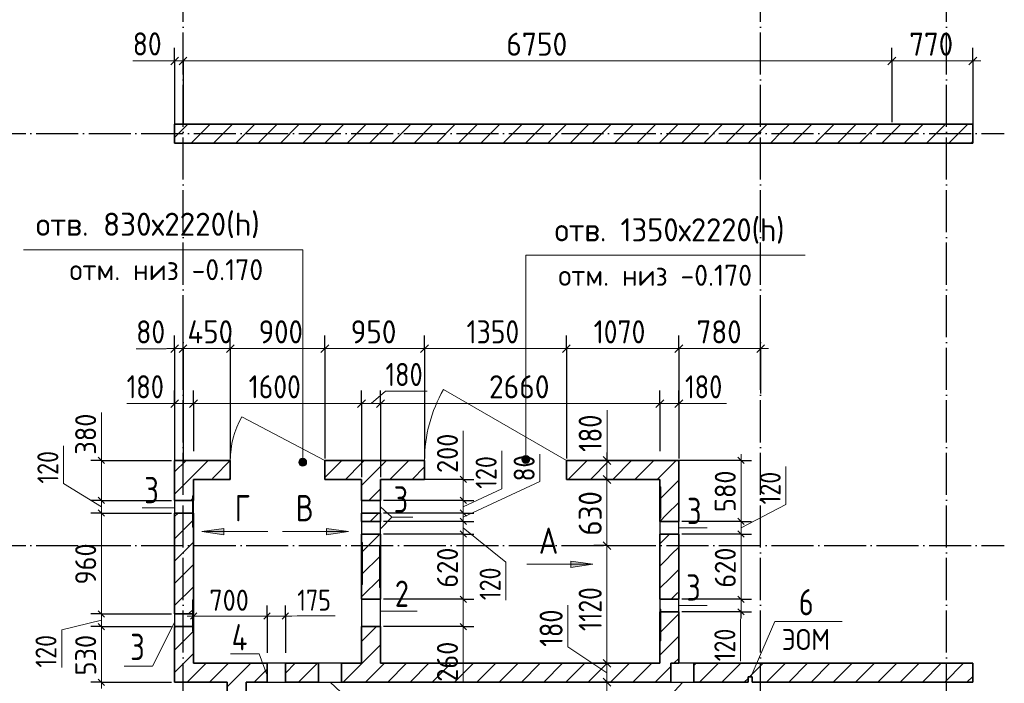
# Model space of a CAD drawing. Header units: millimetres. Extents: x -49773 to 2322955, y -3321 to 58485.
# Tile 110 of 256: x 505616 to 514991, y 42449 to 48763. Entities that reach past the tile are written whole.
import ezdxf

# ---------------------------------------------------------------- set-up
doc = ezdxf.new("R2010")
doc.units = ezdxf.units.MM
doc.linetypes.add('______11', pattern=[500, 400, -50, 0, -50])
doc.linetypes.add('______5', pattern=[1100, 800, -100, 100, -100])
for name, color, linetype, lineweight in [('Standard', 7, 'Continuous', 25), ('Высотная отметка (окна)', 7, 'Continuous', 13), ('Макрос окна_ общее', 7, 'Continuous', 13), ('Ограждение_ 2D надпись', 7, 'Continuous', 13), ('Размерная линия_ общее', 7, 'Continuous', 13), ('Размерная линия_ общее_1', 7, 'Continuous', 13), ('Стена_ общее', 7, 'Continuous', 35), ('Стена_ Сборный элемент', 7, 'Continuous', 35)]:
    doc.layers.add(name, color=color, linetype=linetype, lineweight=lineweight)
doc.layers.add('Осевая линия_ общее', color=7, linetype='______5', lineweight=13, true_color=0xa0a0a0)
doc.styles.add('ISOCPEUR', font='txt')

msp = doc.modelspace()

# ---------------------------------------------------------------- hatches: boundary and pattern name
at = {"layer": 'Высотная отметка (окна)', "linetype": 'Continuous', "lineweight": 13, "transparency": 33554687}
for points in [[(508273.6, 44552.4), (508348.6, 44552.4), (508343.4, 44571.1)], [(508273.6, 44552.4), (508343.4, 44571.1), (508278.9, 44571.1)], [(508278.9, 44533.6), (508348.6, 44552.4), (508273.6, 44552.4)], [(508278.9, 44571.1), (508343.4, 44571.1), (508329.9, 44584.6)], [(508278.9, 44571.1), (508329.9, 44584.6), (508292.4, 44584.6)], [(508278.9, 44533.6), (508343.4, 44533.6), (508348.6, 44552.4)], [(508292.4, 44520.1), (508343.4, 44533.6), (508278.9, 44533.6)], [(508292.4, 44584.6), (508329.9, 44584.6), (508311.1, 44589.9)], [(508292.4, 44520.1), (508329.9, 44520.1), (508343.4, 44533.6)], [(510397.8, 44579.1), (510472.8, 44579.1), (510467.6, 44597.8)], [(510397.8, 44579), (510467.6, 44597.8), (510403.1, 44597.8)], [(510403.1, 44560.3), (510472.8, 44579), (510397.8, 44579)], [(510403.1, 44597.8), (510467.6, 44597.8), (510454.1, 44611.3)], [(510403.1, 44597.8), (510454.1, 44611.3), (510416.6, 44611.3)], [(510403.1, 44560.3), (510467.6, 44560.3), (510472.8, 44579.1)], [(510416.6, 44546.8), (510467.6, 44560.3), (510403.1, 44560.3)], [(510416.6, 44611.3), (510454.1, 44611.3), (510435.3, 44616.6)], [(510416.6, 44546.8), (510454.1, 44546.8), (510467.6, 44560.3)], [(510454.1, 44546.8), (510416.6, 44546.8), (510435.3, 44541.6)], [(508329.9, 44520.1), (508292.4, 44520.1), (508311.1, 44514.9)]]:
    msp.add_hatch(color=7, dxfattribs=at).paths.add_polyline_path(points)
at = {"layer": 'Осевая линия_ общее', "linetype": 'Continuous', "lineweight": 13, "transparency": 33554687}
for points in [[(507559.7, 43861.9), (507349.7, 43891.9), (507559.7, 43921.9)], [(508537.6, 43921.9), (508747.6, 43891.9), (508537.6, 43861.9)], [(510864.8, 43611.7), (511074.8, 43581.7), (510864.8, 43551.7)]]:
    msp.add_hatch(color=7, dxfattribs=at).paths.add_polyline_path(points, flags=16)

# ---------------------------------------------------------------- linework, layer by layer
at = {"layer": 'Высотная отметка (окна)', "color": 7, "linetype": 'Continuous', "lineweight": 13, "transparency": 33554687}
for p, q in [((508273.6, 44552.4), (508273.6, 44552.4)), ((508311.1, 44589.9), (508311.1, 44589.9)), ((508348.6, 44552.4), (508348.6, 44552.4)), ((510397.8, 44579), (510397.8, 44579)), ((510435.3, 44616.5), (510435.3, 44616.5)), ((510435.3, 44541.5), (510435.3, 44541.5)), ((510472.8, 44579), (510472.8, 44579)), ((508311.1, 44514.9), (508311.1, 44514.9))]:
    msp.add_line(p, q, dxfattribs=at)
for points in [[(508311.1, 44552.4), (508311.1, 46574.3), (505651.1, 46574.3)], [(510435.3, 44579), (510435.3, 46521), (513095.3, 46521)]]:
    msp.add_lwpolyline(points, dxfattribs=at)
for centre in [(508311.1, 44552.4), (510435.3, 44579)]:
    msp.add_circle(centre, 37.5, dxfattribs=at)
at = {"layer": 'Макрос окна_ общее', "color": 7, "linetype": 'Continuous', "lineweight": 13, "transparency": 33554687}
for p, q in [((510821.5, 44568.9), (509652.3, 45243.9)), ((508521.5, 44568.9), (507732.7, 44983.9))]:
    msp.add_line(p, q, dxfattribs=at)
at = {"layer": 'Макрос окна_ общее', "color": 7, "linetype": 'Continuous', "lineweight": -3, "transparency": 33554687}
for p, q in [((507091.5, 44188.9), (507091.5, 44068.9)), ((507271.5, 44068.9), (507271.5, 44188.9)), ((508871.5, 44188.9), (508871.5, 44068.9)), ((509051.5, 44068.9), (509051.5, 44188.9)), ((508871.5, 43988.9), (508871.5, 43868.9)), ((509051.5, 43868.9), (509051.5, 43988.9)), ((511711.5, 43988.9), (511711.5, 43868.9)), ((511891.5, 43868.9), (511891.5, 43988.9)), ((508871.5, 43248.9), (508871.5, 42988.9)), ((509051.5, 42988.9), (509051.5, 43248.9)), ((511711.5, 43248.9), (511711.5, 43128.9)), ((511891.5, 43128.9), (511891.5, 43248.9)), ((507091.5, 43108.9), (507091.5, 42988.9)), ((507271.5, 42988.9), (507271.5, 43108.9)), ((508146.5, 42638.9), (507971.5, 42638.9)), ((508681.5, 42638.9), (508461.5, 42638.9)), ((512036.5, 42638.9), (511891.5, 42638.9)), ((507971.5, 42458.9), (508146.5, 42458.9)), ((508461.5, 42458.9), (508681.5, 42458.9)), ((511816.5, 42458.9), (512036.5, 42458.9))]:
    msp.add_line(p, q, dxfattribs=at)
at = {"layer": 'Макрос окна_ общее', "color": 7, "linetype": 'Continuous', "lineweight": 13, "transparency": 33554687}
for centre, radius in [((510821.5, 44568.9), 1350), ((508451.5, 44568.9), 830)]:
    msp.add_arc(centre, radius, 150, 180, dxfattribs=at)
at = {"layer": 'Ограждение_ 2D надпись', "color": 7, "linetype": 'Continuous', "lineweight": 13, "transparency": 33554687}
for p, q in [((507091.5, 44117.5), (506781.5, 44117.5)), ((509051.5, 44128.9), (509159.4, 44030.8)), ((509051.5, 43918), (509159.4, 44030.8)), ((509159.4, 44030.8), (509359.4, 44030.8)), ((511891.5, 43928.9), (512161.5, 43928.9)), ((509051.5, 43134.3), (509401.5, 43134.3)), ((511891.5, 43188.9), (512161.5, 43188.9))]:
    msp.add_line(p, q, dxfattribs=at)
msp.add_lwpolyline([(512576.9, 42508.9), (512807.6, 43035.7), (513447.6, 43035.7)], dxfattribs=at)
at = {"layer": 'Осевая линия_ общее', "color": 253, "linetype": '______11', "lineweight": -3, "true_color": 0xa0a0a0, "transparency": 33554687}
for p, q in [((507171.5, 32238.9), (507171.5, 56278.9)), ((512671.5, 32238.9), (512671.5, 56278.9)), ((514441.5, 32238.9), (514441.5, 56278.9)), ((496771.5, 47678.9), (514991.5, 47678.9)), ((496771.5, 43758.9), (514991.5, 43758.9))]:
    msp.add_line(p, q, dxfattribs=at)
at = {"layer": 'Осевая линия_ общее', "color": 7, "linetype": 'Continuous', "lineweight": 13, "transparency": 33554687}
for p, q in [((507349.7, 43891.9), (507559.7, 43921.9)), ((507349.7, 43891.9), (507979.7, 43891.9)), ((507349.7, 43891.9), (507349.7, 43891.9)), ((507349.7, 43891.9), (507349.7, 43891.9)), ((507349.7, 43891.9), (507349.7, 43891.9)), ((507559.7, 43861.9), (507349.7, 43891.9)), ((507559.7, 43921.9), (507559.7, 43861.9)), ((507559.7, 43891.9), (507574.7, 43891.9)), ((508747.6, 43891.9), (508117.6, 43891.9)), ((508537.6, 43891.9), (508522.6, 43891.9)), ((508537.6, 43861.9), (508537.6, 43921.9)), ((508537.6, 43921.9), (508747.6, 43891.9)), ((508747.6, 43891.9), (508537.6, 43861.9)), ((508747.6, 43891.9), (508747.6, 43891.9)), ((508747.6, 43891.9), (508747.6, 43891.9)), ((508747.6, 43891.9), (508747.6, 43891.9)), ((510864.8, 43551.7), (510864.8, 43611.7)), ((510864.8, 43611.7), (511074.8, 43581.7)), ((511074.8, 43581.7), (510444.8, 43581.7)), ((510864.8, 43581.7), (510849.8, 43581.7)), ((511074.8, 43581.7), (510864.8, 43551.7)), ((511074.8, 43581.7), (511074.8, 43581.7)), ((511074.8, 43581.7), (511074.8, 43581.7)), ((511074.8, 43581.7), (511074.8, 43581.7))]:
    msp.add_line(p, q, dxfattribs=at)
for points in [[(507091.5, 43028.9), (506879.6, 42612.2), (506609.6, 42612.2)], [(507971.5, 42521.6), (507894.9, 42728.3), (507624.9, 42728.3)], [(508571.5, 42458.9), (508922.2, 42131.6), (509192.2, 42131.6)], [(511930.5, 42458.9), (511633.2, 42136.4), (511363.2, 42136.4)]]:
    msp.add_lwpolyline(points, dxfattribs=at)
at = {"layer": 'Размерная линия_ общее', "color": 253, "linetype": 'Continuous', "lineweight": -3, "true_color": 0xa0a0a0, "transparency": 33554687}
for p, q in [((507091.5, 48370.1), (507091.5, 48495.1)), ((507171.5, 48370.1), (507171.5, 48495.1)), ((513921.5, 48370.1), (513921.5, 48495.1)), ((514691.5, 48370.1), (514691.5, 48495.1)), ((507091.5, 48370.1), (507091.5, 48245.1)), ((507091.5, 48370.1), (507091.5, 47768.9)), ((507171.5, 48370.1), (507171.5, 48245.1)), ((507171.5, 48370.1), (507171.5, 47768.9)), ((513921.5, 48370.1), (513921.5, 48245.1)), ((513921.5, 48370.1), (513921.5, 47788.9)), ((514691.5, 48370.1), (514691.5, 48245.1)), ((514691.5, 48370.1), (514691.5, 47768.9)), ((507091.5, 45632.9), (507091.5, 45757.9)), ((507171.5, 45632.9), (507171.5, 45757.9)), ((507621.5, 45632.9), (507621.5, 45757.9)), ((508521.5, 45632.9), (508521.5, 45757.9)), ((509471.5, 45632.9), (509471.5, 45757.9)), ((510821.5, 45632.9), (510821.5, 45757.9)), ((511891.5, 45632.9), (511891.5, 45757.9)), ((512671.5, 45632.9), (512671.5, 45757.9)), ((507091.5, 45632.9), (507091.5, 45507.9)), ((507091.5, 45632.9), (507091.5, 44538.9)), ((507171.5, 45632.9), (507171.5, 45507.9)), ((507171.5, 45632.9), (507171.5, 44538.9)), ((507621.5, 45632.9), (507621.5, 45507.9)), ((507621.5, 45632.9), (507621.5, 44588.9)), ((508521.5, 45632.9), (508521.5, 45507.9)), ((508521.5, 45632.9), (508521.5, 44588.9)), ((509471.5, 45632.9), (509471.5, 45507.9)), ((509471.5, 45632.9), (509471.5, 44588.9)), ((510821.5, 45632.9), (510821.5, 45507.9)), ((510821.5, 45632.9), (510821.5, 44588.9)), ((511891.5, 45632.9), (511891.5, 45507.9)), ((511891.5, 45632.9), (511891.5, 44588.9)), ((512671.5, 45632.9), (512671.5, 45507.9)), ((512671.5, 45632.9), (512671.5, 45206.3)), ((507091.5, 45109.9), (507091.5, 45234.9)), ((507271.5, 45109.9), (507271.5, 45234.9)), ((508871.5, 45109.9), (508871.5, 45234.9)), ((509051.5, 45109.9), (509051.5, 45234.9)), ((511711.5, 45109.9), (511711.5, 45234.9)), ((511891.5, 45109.9), (511891.5, 45234.9)), ((507091.5, 45109.9), (507091.5, 44984.9)), ((507091.5, 45109.9), (507091.5, 44658.9)), ((507271.5, 45109.9), (507271.5, 44984.9)), ((507271.5, 45109.9), (507271.5, 44658.9)), ((508871.5, 45109.9), (508871.5, 44984.9)), ((508871.5, 45109.9), (508871.5, 44408.9)), ((509051.5, 45109.9), (509051.5, 44984.9)), ((509051.5, 45109.9), (509051.5, 44408.9)), ((511711.5, 45109.9), (511711.5, 44984.9)), ((511711.5, 45109.9), (511711.5, 44658.9)), ((511891.5, 45109.9), (511891.5, 44984.9)), ((511891.5, 45109.9), (511891.5, 44658.9)), ((511208.3, 44568.9), (511083.3, 44568.9)), ((511208.3, 44568.9), (511333.3, 44568.9)), ((511208.3, 44568.9), (511208.3, 44568.9)), ((511208.3, 44388.9), (511083.3, 44388.9)), ((511208.3, 44388.9), (511333.3, 44388.9)), ((511208.3, 43758.9), (511083.3, 43758.9)), ((511208.3, 43758.9), (511333.3, 43758.9)), ((511208.3, 43758.9), (511208.3, 43758.9)), ((511208.3, 42638.9), (511083.3, 42638.9)), ((511208.3, 42638.9), (511333.3, 42638.9)), ((511208.3, 42458.9), (511083.3, 42458.9)), ((511208.3, 42458.9), (511333.3, 42458.9))]:
    msp.add_line(p, q, dxfattribs=at)
at = {"layer": 'Размерная линия_ общее', "color": 7, "linetype": 'Continuous', "lineweight": 25, "transparency": 33554687}
for p, q in [((507054, 48332.6), (507129, 48407.6)), ((507134, 48332.6), (507209, 48407.6)), ((513884, 48332.6), (513959, 48407.6)), ((514654, 48332.6), (514729, 48407.6)), ((507054, 45595.4), (507129, 45670.4)), ((507134, 45595.4), (507209, 45670.4)), ((507584, 45595.4), (507659, 45670.4)), ((508484, 45595.4), (508559, 45670.4)), ((509434, 45595.4), (509509, 45670.4)), ((510784, 45595.4), (510859, 45670.4)), ((511854, 45595.4), (511929, 45670.4)), ((512634, 45595.4), (512709, 45670.4)), ((507054, 45072.4), (507129, 45147.4)), ((507234, 45072.4), (507309, 45147.4)), ((508834, 45072.4), (508909, 45147.4)), ((509014, 45072.4), (509089, 45147.4)), ((511674, 45072.4), (511749, 45147.4)), ((511854, 45072.4), (511929, 45147.4)), ((511170.8, 44606.4), (511245.8, 44531.4)), ((511170.8, 44426.4), (511245.8, 44351.4)), ((511170.8, 43796.4), (511245.8, 43721.4)), ((511170.8, 42676.4), (511245.8, 42601.4)), ((511170.8, 42496.4), (511245.8, 42421.4))]:
    msp.add_line(p, q, dxfattribs=at)
at = {"layer": 'Размерная линия_ общее', "color": 7, "linetype": 'Continuous', "lineweight": 13, "transparency": 33554687}
for p, q in [((506978.3, 48372.2), (506692.3, 48372.2)), ((507131.5, 48370.1), (506978.3, 48372.2)), ((507091.5, 48370.1), (507016.5, 48370.1)), ((507091.5, 48370.1), (507171.5, 48370.1)), ((507171.5, 48370.1), (513921.5, 48370.1)), ((513921.5, 48370.1), (514691.5, 48370.1)), ((514691.5, 48370.1), (514766.5, 48370.1)), ((507011.6, 45632.3), (506725.6, 45632.3)), ((507131.5, 45632.9), (507011.6, 45632.3)), ((507091.5, 45632.9), (507016.5, 45632.9)), ((507091.5, 45632.9), (507171.5, 45632.9)), ((507171.5, 45632.9), (507696.5, 45632.9)), ((507621.5, 45632.9), (508526.5, 45632.9)), ((508526.5, 45632.9), (509471.5, 45632.9)), ((509471.5, 45632.9), (510821.5, 45632.9)), ((510821.5, 45632.9), (511891.5, 45632.9)), ((511891.5, 45632.9), (512671.5, 45632.9)), ((512671.5, 45632.9), (512746.5, 45632.9)), ((508961.5, 45109.9), (509099, 45227.1)), ((509099, 45227.1), (509495, 45227.1)), ((507031.1, 45110.1), (506635.1, 45110.1)), ((507091.5, 45109.9), (507016.5, 45109.9)), ((507181.5, 45109.9), (507031.1, 45110.1)), ((507091.5, 45109.9), (507271.5, 45109.9)), ((507271.5, 45109.9), (508871.5, 45109.9)), ((508871.5, 45109.9), (509051.5, 45109.9)), ((509051.5, 45109.9), (511711.5, 45109.9)), ((511711.5, 45109.9), (511891.5, 45109.9)), ((511801.5, 45109.9), (511951.5, 45109.7)), ((511891.5, 45109.9), (511966.5, 45109.9)), ((511951.5, 45109.7), (512347.5, 45109.7)), ((511208.6, 44650.8), (511208.6, 45046.8)), ((511208.3, 44478.9), (511208.6, 44650.8)), ((511208.3, 44568.9), (511208.3, 44643.9)), ((511208.3, 44568.9), (511208.3, 44388.9)), ((511208.3, 43758.9), (511208.3, 42638.9)), ((510836.3, 42796.3), (510836.3, 43192.3)), ((511208.3, 42548.9), (510836.3, 42796.3)), ((511208.3, 42638.9), (511208.3, 42458.9)), ((511208.3, 42458.9), (511208.3, 39928.9))]:
    msp.add_line(p, q, dxfattribs=at)
at = {"layer": 'Размерная линия_ общее', "color": 253, "linetype": 'Continuous', "lineweight": -3, "true_color": 0xa0a0a0, "transparency": 33554687}
for points in [[(511208.3, 44388.9), (511207.5, 44388.9), (511207.5, 44388.9), (511191.6, 44388.9), (511191.6, 44388.9), (511191.6, 44388.9), (511191.6, 44388.9), (511191.6, 44388.9), (511191.6, 44388.9), (511191.5, 44388.9), (511191.5, 44388.9), (511183.2, 44388.9)], [(511208.3, 42638.9), (511328.3, 42638.9), (511328.3, 42638.9), (511651.5, 42638.9)], [(511208.3, 42458.9), (511340.8, 42458.9), (511340.8, 42458.9), (511651.5, 42458.9)]]:
    msp.add_lwpolyline(points, dxfattribs=at)
at = {"layer": 'Размерная линия_ общее', "color": 7, "linetype": 'Continuous', "lineweight": 13, "transparency": 33554687}
msp.add_lwpolyline([(511208.3, 44388.9), (511208.3, 43980.7), (511208.3, 43980.7), (511208.3, 43758.9)], dxfattribs=at)
at = {"layer": 'Размерная линия_ общее_1', "color": 7, "linetype": 'Continuous', "lineweight": 13, "transparency": 33554687}
for p, q in [((506394.4, 44624.5), (506394.4, 45024.5)), ((509839.2, 44450.3), (509839.2, 44850.3)), ((506034.6, 44349.2), (506034.6, 44709.2)), ((506394.7, 44568.9), (506394.7, 44628.9)), ((510207.5, 44299.8), (510207.5, 44659.9)), ((510569.6, 44370.4), (510569.6, 44630.4)), ((512484.7, 44568.9), (512484.7, 44628.9)), ((506394.7, 44378.9), (506394.4, 44624.5)), ((506394.7, 44568.9), (506394.7, 44188.9)), ((512484.7, 44568.9), (512484.7, 43988.9)), ((509839.6, 44288.9), (509839.2, 44450.3)), ((509839.6, 44388.9), (509839.6, 44448.9)), ((512911.8, 44151.1), (512911.8, 44511.1)), ((506394.7, 44128.9), (506034.6, 44349.2)), ((509839.6, 44028.9), (510569.6, 44370.4)), ((509839.6, 44128.9), (510207.5, 44299.8)), ((506394.7, 44188.9), (506394.7, 44068.9)), ((509839.6, 44188.9), (509839.6, 44068.9)), ((506394.7, 44068.9), (506394.7, 43108.9)), ((509839.6, 44068.9), (509839.6, 43988.9)), ((512484.7, 43928.9), (512911.8, 44151.1)), ((509839.6, 43988.9), (509839.6, 43868.9)), ((509839.6, 43928.9), (510245.5, 43600.1)), ((509839.6, 43868.9), (509839.6, 43248.9)), ((512484.7, 43868.9), (512484.7, 43248.9)), ((510245.5, 43600.1), (510245.5, 43240.1)), ((509839.6, 43248.9), (509839.6, 42988.9)), ((512484.7, 43248.9), (512484.7, 43128.9)), ((512484.7, 43188.9), (512480.4, 43018.6)), ((512484.7, 43128.9), (512484.7, 43068.9)), ((506394.7, 43048.9), (506016.7, 42958.8)), ((506394.7, 43108.9), (506394.7, 42988.9)), ((507271.5, 43089.1), (507211.5, 43089.1)), ((507271.5, 43089.1), (507971.5, 43089.1)), ((507971.5, 43089.1), (508146.5, 43089.1)), ((508059, 43089.1), (508259.2, 43089.8)), ((508146.5, 43089.1), (508206.5, 43089.1)), ((508259.2, 43089.8), (508619.2, 43089.8)), ((509839.6, 43118.9), (509839.1, 42863.7)), ((506016.7, 42958.8), (506016.7, 42598.8)), ((506394.7, 42988.9), (506394.7, 42458.9)), ((509839.6, 42988.9), (509839.6, 42928.9)), ((512480.4, 43018.6), (512480.4, 42658.6)), ((509839.1, 42863.7), (509839.1, 42463.7)), ((506394.7, 42458.9), (506394.7, 42398.9))]:
    msp.add_line(p, q, dxfattribs=at)
at = {"layer": 'Размерная линия_ общее_1', "color": 253, "linetype": 'Continuous', "lineweight": -3, "true_color": 0xa0a0a0, "transparency": 33554687}
for p, q in [((506394.7, 44568.9), (506294.7, 44568.9)), ((506394.7, 44568.9), (506494.7, 44568.9)), ((506394.7, 44568.9), (507061.5, 44568.9)), ((512484.7, 44568.9), (511707.2, 44568.9)), ((512484.7, 44568.9), (512384.7, 44568.9)), ((512484.7, 44568.9), (512584.7, 44568.9)), ((509839.6, 44388.9), (509739.6, 44388.9)), ((509839.6, 44388.9), (509939.6, 44388.9)), ((506394.7, 44188.9), (506294.7, 44188.9)), ((506394.7, 44188.9), (506494.7, 44188.9)), ((506394.7, 44188.9), (507061.5, 44188.9)), ((509839.6, 44188.9), (509739.6, 44188.9)), ((509839.6, 44188.9), (509939.6, 44188.9)), ((506394.7, 44068.9), (506294.7, 44068.9)), ((506394.7, 44068.9), (506494.7, 44068.9)), ((506394.7, 44068.9), (507061.5, 44068.9)), ((509839.6, 44068.9), (509739.6, 44068.9)), ((509839.6, 44068.9), (509939.6, 44068.9)), ((509839.6, 43988.9), (509739.6, 43988.9)), ((509839.6, 43988.9), (509939.6, 43988.9)), ((512484.7, 43988.9), (512384.7, 43988.9)), ((512484.7, 43988.9), (512584.7, 43988.9)), ((509839.6, 43868.9), (509739.6, 43868.9)), ((509839.6, 43868.9), (509939.6, 43868.9)), ((512484.7, 43868.9), (512384.7, 43868.9)), ((512484.7, 43868.9), (512584.7, 43868.9)), ((509839.6, 43248.9), (509739.6, 43248.9)), ((509839.6, 43248.9), (509939.6, 43248.9)), ((512484.7, 43248.9), (512384.7, 43248.9)), ((512484.7, 43248.9), (512584.7, 43248.9)), ((507271.5, 43089.1), (507271.5, 43189.1)), ((507971.5, 43089.1), (507971.5, 43189.1)), ((508146.5, 43089.1), (508146.5, 43189.1)), ((512484.7, 43128.9), (512384.7, 43128.9)), ((512484.7, 43128.9), (512584.7, 43128.9)), ((506394.7, 43108.9), (506294.7, 43108.9)), ((506394.7, 43108.9), (506494.7, 43108.9)), ((506394.7, 43108.9), (507061.5, 43108.9)), ((507271.5, 43089.1), (507271.5, 42989.1)), ((507271.5, 43089.1), (507271.5, 42738.9)), ((507971.5, 43089.1), (507971.5, 42989.1)), ((507971.5, 43089.1), (507971.5, 42738.9)), ((508146.5, 43089.1), (508146.5, 42989.1)), ((508146.5, 43089.1), (508146.5, 42738.9)), ((506394.7, 42988.9), (506294.7, 42988.9)), ((506394.7, 42988.9), (506494.7, 42988.9)), ((506394.7, 42988.9), (507061.5, 42988.9)), ((509839.6, 42988.9), (509739.6, 42988.9)), ((509839.6, 42988.9), (509939.6, 42988.9)), ((506394.7, 42458.9), (506294.7, 42458.9)), ((506394.7, 42458.9), (506494.7, 42458.9)), ((506394.7, 42458.9), (507061.5, 42458.9))]:
    msp.add_line(p, q, dxfattribs=at)
at = {"layer": 'Размерная линия_ общее_1', "color": 7, "linetype": 'Continuous', "lineweight": 25, "transparency": 33554687}
for p, q in [((506364.7, 44598.9), (506424.7, 44538.9)), ((512454.7, 44598.9), (512514.7, 44538.9)), ((509809.6, 44418.9), (509869.6, 44358.9)), ((506364.7, 44218.9), (506424.7, 44158.9)), ((509809.6, 44218.9), (509869.6, 44158.9)), ((506364.7, 44098.9), (506424.7, 44038.9)), ((509809.6, 44098.9), (509869.6, 44038.9)), ((509809.6, 44018.9), (509869.6, 43958.9)), ((512454.7, 44018.9), (512514.7, 43958.9)), ((509809.6, 43898.9), (509869.6, 43838.9)), ((512454.7, 43898.9), (512514.7, 43838.9)), ((509809.6, 43278.9), (509869.6, 43218.9)), ((512454.7, 43278.9), (512514.7, 43218.9)), ((506364.7, 43138.9), (506424.7, 43078.9)), ((512454.7, 43158.9), (512514.7, 43098.9)), ((507241.5, 43059.1), (507301.5, 43119.1)), ((507941.5, 43059.1), (508001.5, 43119.1)), ((508116.5, 43059.1), (508176.5, 43119.1)), ((506364.7, 43018.9), (506424.7, 42958.9)), ((509809.6, 43018.9), (509869.6, 42958.9)), ((506364.7, 42488.9), (506424.7, 42428.9))]:
    msp.add_line(p, q, dxfattribs=at)
at = {"layer": 'Размерная линия_ общее_1', "color": 253, "linetype": 'Continuous', "lineweight": -3, "true_color": 0xa0a0a0, "transparency": 33554687}
for points in [[(509839.6, 44388.9), (509829.7, 44388.9), (509829.7, 44388.9), (509819.2, 44388.9), (509819.2, 44388.9), (509819.2, 44388.9), (509819.2, 44388.9), (509432.8, 44388.9)], [(509839.6, 44188.9), (509819.3, 44188.9), (509819.3, 44188.9), (509819.2, 44188.9), (509819.2, 44188.9), (509081.5, 44188.9)], [(509839.6, 44068.9), (509819.3, 44068.9), (509819.3, 44068.9), (509819.2, 44068.9), (509819.2, 44068.9), (509081.5, 44068.9)], [(509839.6, 43988.9), (509819.3, 43988.9), (509819.3, 43988.9), (509819.2, 43988.9), (509819.2, 43988.9), (509081.5, 43988.9)], [(512484.7, 43988.9), (512464.7, 43988.9), (512464.7, 43988.9), (512464.5, 43988.9), (512464.5, 43988.9), (511921.5, 43988.9)], [(509839.6, 43868.9), (509819.4, 43868.9), (509819.4, 43868.9), (509819.2, 43868.9), (509819.2, 43868.9), (509081.5, 43868.9)], [(512484.7, 43868.9), (512464.7, 43868.9), (512464.7, 43868.9), (512464.2, 43868.9), (512464.2, 43868.9), (511921.5, 43868.9)], [(509839.6, 43248.9), (509819.1, 43248.9), (509819.1, 43248.9), (509081.5, 43248.9)], [(512484.7, 43248.9), (512462.3, 43248.9), (512462.3, 43248.9), (511921.5, 43248.9)], [(512484.7, 43128.9), (512461.9, 43128.9), (512461.9, 43128.9), (511921.5, 43128.9)], [(509839.6, 42988.9), (509819.1, 42988.9), (509819.1, 42988.9), (509081.5, 42988.9)], [(512671.5, 42059.6), (512671.5, 42126.9), (512671.5, 42126.9), (512671.5, 42478.9)]]:
    msp.add_lwpolyline(points, dxfattribs=at)
at = {"layer": 'Размерная линия_ общее_1', "color": 7, "linetype": 'Continuous', "lineweight": 13, "transparency": 33554687}
for points in [[(509839.6, 44388.9), (509839.6, 44345.9), (509839.6, 44345.9), (509839.6, 44333.8), (509839.6, 44333.8), (509839.6, 44230), (509839.6, 44230), (509839.6, 44188.9)], [(512484.7, 43988.9), (512484.7, 43985.7), (512484.7, 43985.7), (512484.7, 43868.9)]]:
    msp.add_lwpolyline(points, dxfattribs=at)
at = {"layer": 'Стена_ общее', "color": 7, "linetype": 'Continuous', "lineweight": 35, "transparency": 33554687}
for p, q in [((512871.5, 47768.9), (507091.5, 47768.9)), ((507091.5, 47768.9), (507091.5, 47588.9)), ((514691.5, 47768.9), (512871.5, 47768.9)), ((514691.5, 47588.9), (514691.5, 47768.9)), ((507091.5, 47588.9), (512871.5, 47588.9)), ((512871.5, 47588.9), (514691.5, 47588.9)), ((507271.5, 44568.9), (507091.5, 44568.9)), ((507091.5, 44568.9), (507091.5, 44188.9)), ((507621.5, 44568.9), (507271.5, 44568.9)), ((507621.5, 44568.9), (507621.5, 44388.9)), ((508871.5, 44568.9), (508521.5, 44568.9)), ((508521.5, 44388.9), (508521.5, 44568.9)), ((509051.5, 44568.9), (508871.5, 44568.9)), ((509471.5, 44568.9), (509051.5, 44568.9)), ((509471.5, 44568.9), (509471.5, 44388.9)), ((511711.5, 44568.9), (510821.5, 44568.9)), ((510821.5, 44388.9), (510821.5, 44568.9)), ((511891.5, 44568.9), (511711.5, 44568.9)), ((511891.5, 43988.9), (511891.5, 44568.9)), ((507271.5, 44388.9), (507621.5, 44388.9)), ((507271.5, 44188.9), (507271.5, 44388.9)), ((508521.5, 44388.9), (508871.5, 44388.9)), ((508871.5, 44388.9), (508871.5, 44188.9)), ((509051.5, 44388.9), (509471.5, 44388.9)), ((509051.5, 44188.9), (509051.5, 44388.9)), ((510821.5, 44388.9), (511711.5, 44388.9)), ((511711.5, 44388.9), (511711.5, 43988.9)), ((507271.5, 44188.9), (507091.5, 44188.9)), ((509051.5, 44188.9), (508871.5, 44188.9)), ((507091.5, 44068.9), (507271.5, 44068.9)), ((507091.5, 44068.9), (507091.5, 43108.9)), ((507271.5, 43108.9), (507271.5, 44068.9)), ((508871.5, 44068.9), (509051.5, 44068.9)), ((508871.5, 44068.9), (508871.5, 43988.9)), ((509051.5, 43988.9), (509051.5, 44068.9)), ((509051.5, 43988.9), (508871.5, 43988.9)), ((511891.5, 43988.9), (511711.5, 43988.9)), ((508871.5, 43868.9), (509051.5, 43868.9)), ((508871.5, 43868.9), (508871.5, 43248.9)), ((509051.5, 43248.9), (509051.5, 43868.9)), ((511711.5, 43868.9), (511891.5, 43868.9)), ((511711.5, 43868.9), (511711.5, 43248.9)), ((511891.5, 43248.9), (511891.5, 43868.9)), ((509051.5, 43248.9), (508871.5, 43248.9)), ((511891.5, 43248.9), (511711.5, 43248.9)), ((511711.5, 43128.9), (511891.5, 43128.9)), ((511711.5, 43128.9), (511711.5, 42638.9)), ((511891.5, 42638.9), (511891.5, 43128.9)), ((507271.5, 43108.9), (507091.5, 43108.9)), ((507091.5, 42988.9), (507271.5, 42988.9)), ((507091.5, 42988.9), (507091.5, 42638.9)), ((507271.5, 42638.9), (507271.5, 42988.9)), ((508871.5, 42988.9), (509051.5, 42988.9)), ((508871.5, 42988.9), (508871.5, 42638.9)), ((509051.5, 42638.9), (509051.5, 42988.9)), ((507091.5, 42638.9), (507091.5, 42458.9)), ((507971.5, 42638.9), (507271.5, 42638.9)), ((507971.5, 42638.9), (507971.5, 42458.9)), ((508461.5, 42638.9), (508146.5, 42638.9)), ((508146.5, 42458.9), (508146.5, 42638.9)), ((508461.5, 42638.9), (508461.5, 42458.9)), ((508681.5, 42458.9), (508681.5, 42638.9)), ((508871.5, 42638.9), (508681.5, 42638.9)), ((511711.5, 42638.9), (509051.5, 42638.9)), ((511891.5, 42638.9), (511816.5, 42638.9)), ((511816.5, 42638.9), (511816.5, 42458.9)), ((512036.5, 42458.9), (512036.5, 42638.9)), ((512871.5, 42638.9), (512036.5, 42638.9)), ((514691.5, 42638.9), (512871.5, 42638.9)), ((514691.5, 42458.9), (514691.5, 42638.9)), ((512591.5, 42508.9), (512551.5, 42508.9)), ((512551.5, 42508.9), (512551.5, 42458.9)), ((512591.5, 42458.9), (512591.5, 42508.9)), ((507091.5, 42458.9), (507591.5, 42458.9)), ((507591.5, 42458.9), (507591.5, 39928.9)), ((507771.5, 41363.9), (507771.5, 42458.9)), ((507771.5, 42458.9), (507971.5, 42458.9)), ((508146.5, 42458.9), (508461.5, 42458.9)), ((508681.5, 42458.9), (508871.5, 42458.9)), ((508871.5, 42458.9), (511711.5, 42458.9)), ((511711.5, 42458.9), (511816.5, 42458.9)), ((512036.5, 42458.9), (512551.5, 42458.9)), ((512591.5, 42458.9), (512871.5, 42458.9)), ((512871.5, 42458.9), (514691.5, 42458.9))]:
    msp.add_line(p, q, dxfattribs=at)
at = {"layer": 'Стена_ общее', "color": 253, "linetype": '______5', "lineweight": 18, "true_color": 0xababab, "transparency": 33554687}
for p, q in [((507091.5, 47642.3), (507218.1, 47768.9)), ((507462.3, 47588.9), (507642.3, 47768.9)), ((507886.6, 47588.9), (508066.6, 47768.9)), ((508310.8, 47588.9), (508490.9, 47768.9)), ((508735.1, 47588.9), (508915.1, 47768.9)), ((509159.4, 47588.9), (509339.4, 47768.9)), ((509583.6, 47588.9), (509763.6, 47768.9)), ((510007.9, 47588.9), (510187.9, 47768.9)), ((510432.2, 47588.9), (510612.2, 47768.9)), ((510856.4, 47588.9), (511036.4, 47768.9)), ((511280.7, 47588.9), (511460.7, 47768.9)), ((511705, 47588.9), (511885, 47768.9)), ((512129.2, 47588.9), (512309.2, 47768.9)), ((512553.5, 47588.9), (512733.5, 47768.9)), ((512977.8, 47588.9), (513157.8, 47768.9)), ((513402, 47588.9), (513582, 47768.9)), ((513826.3, 47588.9), (514006.3, 47768.9)), ((514250.5, 47588.9), (514430.5, 47768.9)), ((514674.8, 47588.9), (514691.5, 47605.6)), ((507271.5, 44428.2), (507412.2, 44568.9)), ((509051.5, 44511.1), (509109.2, 44568.9)), ((511050.5, 44388.9), (511230.5, 44568.9)), ((511474.8, 44388.9), (511654.8, 44568.9)), ((507091.5, 44248.2), (507271.5, 44428.2)), ((507610.8, 44388.9), (507621.5, 44403.9)), ((508953.5, 43988.9), (509033.5, 44068.9)), ((511711.5, 42928.5), (511891.5, 43108.5)), ((507091.5, 42975.4), (507105, 42988.9)), ((511846.1, 42638.9), (511891.5, 42684.2)), ((507091.5, 42551.1), (507179.2, 42638.9)), ((507423.5, 42458.9), (507603.5, 42638.9)), ((507847.8, 42458.9), (507971.5, 42582.6)), ((508696.3, 42458.9), (508871.5, 42634.1)), ((508871.5, 42634.1), (508876.3, 42638.9)), ((509120.6, 42458.9), (509300.6, 42638.9)), ((509544.8, 42458.9), (509724.8, 42638.9)), ((509969.1, 42458.9), (510149.1, 42638.9)), ((510393.3, 42458.9), (510573.3, 42638.9)), ((510817.6, 42458.9), (510997.6, 42638.9)), ((511241.9, 42458.9), (511421.9, 42638.9)), ((511711.5, 42504.2), (511816.5, 42609.2)), ((512090.4, 42458.9), (512270.4, 42638.9)), ((512564.7, 42508.9), (512694.7, 42638.9)), ((512938.9, 42458.9), (513118.9, 42638.9)), ((513363.2, 42458.9), (513543.2, 42638.9)), ((513787.5, 42458.9), (513967.5, 42638.9)), ((514211.7, 42458.9), (514391.7, 42638.9)), ((511666.1, 42458.9), (511711.5, 42504.2)), ((512514.7, 42458.9), (512551.5, 42495.7)), ((514636, 42458.9), (514691.5, 42514.4))]:
    msp.add_line(p, q, dxfattribs=at)
at = {"layer": 'Стена_ общее', "color": 253, "linetype": '______11', "lineweight": 18, "true_color": 0xababab, "transparency": 33554687}
for p, q in [((507250.2, 47588.9), (507430.2, 47768.9)), ((507674.5, 47588.9), (507854.5, 47768.9)), ((508098.7, 47588.9), (508278.7, 47768.9)), ((508523, 47588.9), (508703, 47768.9)), ((508947.2, 47588.9), (509127.2, 47768.9)), ((509371.5, 47588.9), (509551.5, 47768.9)), ((509795.8, 47588.9), (509975.8, 47768.9)), ((510220, 47588.9), (510400, 47768.9)), ((510644.3, 47588.9), (510824.3, 47768.9)), ((511068.6, 47588.9), (511248.6, 47768.9)), ((511492.8, 47588.9), (511672.8, 47768.9)), ((511917.1, 47588.9), (512097.1, 47768.9)), ((512341.4, 47588.9), (512521.4, 47768.9)), ((512871.5, 47694.7), (512945.6, 47768.9)), ((513189.9, 47588.9), (513369.9, 47768.9)), ((513614.1, 47588.9), (513794.2, 47768.9)), ((514038.4, 47588.9), (514218.4, 47768.9)), ((514462.7, 47588.9), (514642.7, 47768.9)), ((512765.6, 47588.9), (512871.5, 47694.7)), ((507091.5, 44460.3), (507200, 44568.9)), ((508717.1, 44388.9), (508871.5, 44543.3)), ((508871.5, 44543.3), (508897.1, 44568.9)), ((510838.4, 44388.9), (511018.4, 44568.9)), ((511262.7, 44388.9), (511442.7, 44568.9)), ((511686.9, 44388.9), (511711.5, 44413.4)), ((507244.3, 44188.9), (507271.5, 44216.1)), ((507091.5, 44036.1), (507124.3, 44068.9)), ((508871.5, 43694.8), (509045.6, 43868.9)), ((508871.5, 42846.2), (509014.2, 42988.9)), ((511711.5, 42716.4), (511891.5, 42896.4)), ((507211.4, 42458.9), (507391.4, 42638.9)), ((507635.6, 42458.9), (507815.6, 42638.9)), ((508908.4, 42458.9), (509088.4, 42638.9)), ((509332.7, 42458.9), (509512.7, 42638.9)), ((509756.9, 42458.9), (509937, 42638.9)), ((510181.2, 42458.9), (510361.2, 42638.9)), ((510605.5, 42458.9), (510785.5, 42638.9)), ((511029.7, 42458.9), (511209.7, 42638.9)), ((511454, 42458.9), (511634, 42638.9)), ((512036.5, 42617.1), (512058.3, 42638.9)), ((512302.5, 42458.9), (512482.5, 42638.9)), ((512726.8, 42458.9), (512871.5, 42603.6)), ((512871.5, 42603.6), (512906.8, 42638.9)), ((513151.1, 42458.9), (513331.1, 42638.9)), ((513575.3, 42458.9), (513755.3, 42638.9)), ((513999.6, 42458.9), (514179.6, 42638.9)), ((514423.9, 42458.9), (514603.9, 42638.9)), ((507591.5, 42414.7), (507635.6, 42458.9))]:
    msp.add_line(p, q, dxfattribs=at)
for points in [[(507444.3, 44388.9), (507466.2, 44410.8), (507466.2, 44410.8), (507621.5, 44568.9)], [(509141.4, 44388.9), (509141.4, 44388.9), (509321.4, 44568.9)], [(511711.5, 44413.4), (511728.7, 44430.7), (511728.7, 44430.7), (511866.9, 44568.9)], [(508941.4, 44188.9), (509051.5, 44299), (509051.5, 44299), (509051.5, 44299), (509051.5, 44299)], [(511711.5, 43989.2), (511775.9, 44053.6), (511775.9, 44053.6), (511891.5, 44169.2)], [(507091.5, 43611.8), (507271.5, 43791.8), (507271.5, 43791.8), (507271.5, 43791.8), (507271.5, 43791.8)], [(511711.5, 43564.9), (511770.9, 43624.4), (511770.9, 43624.4), (511823, 43676.5), (511823, 43676.5), (511891.5, 43744.9)], [(508871.5, 43270.5), (509051.5, 43450.5), (509051.5, 43450.5), (509051.5, 43450.5), (509051.5, 43450.5)], [(507091.5, 43187.5), (507271.5, 43367.5), (507271.5, 43367.5), (507271.5, 43367.5), (507271.5, 43367.5)], [(511819.7, 43248.9), (511854, 43283.1), (511854, 43283.1), (511870.2, 43299.3), (511870.2, 43299.3), (511891.5, 43320.6)], [(507091.5, 42763.3), (507271.5, 42943.3), (507271.5, 42943.3)], [(508146.5, 42545.5), (508239.9, 42638.9), (508239.9, 42638.9)]]:
    msp.add_lwpolyline(points, dxfattribs=at)
at = {"layer": 'Стена_ общее', "color": 253, "linetype": '______5', "lineweight": 18, "true_color": 0xababab, "transparency": 33554687}
for points in [[(508521.5, 44405.4), (508661.3, 44545.3), (508661.3, 44545.3), (508685, 44568.9)], [(508871.5, 44331.1), (509051.5, 44511.1), (509051.5, 44511.1), (509051.5, 44511.1), (509051.5, 44511.1)], [(509353.5, 44388.9), (509353.5, 44388.9), (509471.5, 44506.9)], [(511711.5, 44201.3), (511752.3, 44242.1), (511752.3, 44242.1), (511891.5, 44381.3)], [(507091.5, 43823.9), (507271.5, 44003.9), (507271.5, 44003.9), (507271.5, 44003.9), (507271.5, 44003.9)], [(511711.5, 43777), (511729.4, 43795), (511729.4, 43795), (511799.5, 43865), (511799.5, 43865), (511803.3, 43868.9)], [(508871.5, 43482.6), (509051.5, 43662.6), (509051.5, 43662.6), (509051.5, 43662.6), (509051.5, 43662.6)], [(507091.5, 43399.7), (507271.5, 43579.7), (507271.5, 43579.7), (507271.5, 43579.7), (507271.5, 43579.7)], [(511711.5, 43352.8), (511812.5, 43453.7), (511812.5, 43453.7), (511846.6, 43487.9), (511846.6, 43487.9), (511891.5, 43532.8)], [(507225, 43108.9), (507271.5, 43155.4), (507271.5, 43155.4), (507271.5, 43155.4), (507271.5, 43155.4)], [(508876.3, 42638.9), (509051.5, 42814.1), (509051.5, 42814.1)], [(507179.2, 42638.9), (507271.5, 42731.1), (507271.5, 42731.1)], [(508272, 42458.9), (508452, 42638.9), (508452, 42638.9)]]:
    msp.add_lwpolyline(points, dxfattribs=at)
at = {"layer": 'Стена_ Сборный элемент', "color": 7, "linetype": 'Continuous', "lineweight": 13, "transparency": 33554687}
for p, q in [((511711.5, 44318.9), (511711.5, 44018.9)), ((511711.5, 44018.9), (511711.5, 44318.9)), ((511711.5, 44318.9), (511711.5, 44318.9)), ((511721.5, 44318.9), (511711.5, 44318.9)), ((511721.5, 44318.9), (511711.5, 44318.9)), ((511711.5, 44318.9), (511711.5, 44018.9)), ((511711.5, 44018.9), (511711.5, 44318.9)), ((511711.5, 44318.9), (511711.5, 44318.9)), ((511721.5, 44318.9), (511711.5, 44318.9)), ((511721.5, 44318.9), (511711.5, 44318.9)), ((511721.5, 44318.9), (511721.5, 44018.9)), ((511721.5, 44018.9), (511721.5, 44318.9)), ((511721.5, 44318.9), (511721.5, 44318.9)), ((511721.5, 44318.9), (511721.5, 44018.9)), ((511721.5, 44018.9), (511721.5, 44318.9)), ((511721.5, 44318.9), (511721.5, 44318.9)), ((507261.5, 44233.9), (507261.5, 43933.9)), ((507261.5, 43933.9), (507261.5, 44233.9)), ((507261.5, 44233.9), (507261.5, 44233.9)), ((507271.5, 44233.9), (507261.5, 44233.9)), ((507271.5, 44233.9), (507261.5, 44233.9)), ((507261.5, 44233.9), (507261.5, 43933.9)), ((507261.5, 43933.9), (507261.5, 44233.9)), ((507261.5, 44233.9), (507261.5, 44233.9)), ((507271.5, 44233.9), (507261.5, 44233.9)), ((507271.5, 44233.9), (507261.5, 44233.9)), ((507271.5, 44233.9), (507271.5, 43933.9)), ((507271.5, 43933.9), (507271.5, 44233.9)), ((507271.5, 44233.9), (507271.5, 44233.9)), ((507271.5, 44233.9), (507271.5, 43933.9)), ((507271.5, 43933.9), (507271.5, 44233.9)), ((507271.5, 44233.9), (507271.5, 44233.9)), ((511711.5, 44018.9), (511711.5, 44018.9)), ((511721.5, 44018.9), (511711.5, 44018.9)), ((511721.5, 44018.9), (511711.5, 44018.9)), ((511711.5, 44018.9), (511711.5, 44018.9)), ((511721.5, 44018.9), (511711.5, 44018.9)), ((511721.5, 44018.9), (511711.5, 44018.9)), ((511721.5, 44018.9), (511721.5, 44018.9)), ((511721.5, 44018.9), (511721.5, 44018.9)), ((507261.5, 43933.9), (507261.5, 43933.9)), ((507271.5, 43933.9), (507261.5, 43933.9)), ((507271.5, 43933.9), (507261.5, 43933.9)), ((507261.5, 43933.9), (507261.5, 43933.9)), ((507271.5, 43933.9), (507261.5, 43933.9)), ((507271.5, 43933.9), (507261.5, 43933.9)), ((507271.5, 43933.9), (507271.5, 43933.9)), ((507271.5, 43933.9), (507271.5, 43933.9)), ((508871.5, 43388.9), (508871.5, 43788.9)), ((508871.5, 43788.9), (508871.5, 43788.9)), ((508871.5, 43788.9), (508871.5, 43388.9)), ((508881.5, 43788.9), (508871.5, 43788.9)), ((508881.5, 43788.9), (508871.5, 43788.9)), ((508871.5, 43388.9), (508871.5, 43788.9)), ((508871.5, 43788.9), (508871.5, 43788.9)), ((508871.5, 43788.9), (508871.5, 43388.9)), ((508881.5, 43788.9), (508871.5, 43788.9)), ((508881.5, 43788.9), (508871.5, 43788.9)), ((508881.5, 43388.9), (508881.5, 43788.9)), ((508881.5, 43788.9), (508881.5, 43788.9)), ((508881.5, 43788.9), (508881.5, 43388.9)), ((508881.5, 43388.9), (508881.5, 43788.9)), ((508881.5, 43788.9), (508881.5, 43788.9)), ((508881.5, 43788.9), (508881.5, 43388.9)), ((509041.5, 43358.9), (509041.5, 43758.9)), ((509041.5, 43758.9), (509041.5, 43758.9)), ((509041.5, 43758.9), (509041.5, 43358.9)), ((509041.5, 43758.9), (509051.5, 43758.9)), ((509041.5, 43758.9), (509051.5, 43758.9)), ((509041.5, 43358.9), (509041.5, 43758.9)), ((509041.5, 43758.9), (509041.5, 43758.9)), ((509041.5, 43758.9), (509041.5, 43358.9)), ((509041.5, 43758.9), (509051.5, 43758.9)), ((509041.5, 43758.9), (509051.5, 43758.9)), ((509051.5, 43358.9), (509051.5, 43758.9)), ((509051.5, 43758.9), (509051.5, 43758.9)), ((509051.5, 43758.9), (509051.5, 43358.9)), ((509051.5, 43358.9), (509051.5, 43758.9)), ((509051.5, 43758.9), (509051.5, 43758.9)), ((509051.5, 43758.9), (509051.5, 43358.9)), ((508871.5, 43388.9), (508871.5, 43388.9)), ((508881.5, 43388.9), (508871.5, 43388.9)), ((508881.5, 43388.9), (508871.5, 43388.9)), ((508871.5, 43388.9), (508871.5, 43388.9)), ((508881.5, 43388.9), (508871.5, 43388.9)), ((508881.5, 43388.9), (508871.5, 43388.9)), ((508881.5, 43388.9), (508881.5, 43388.9)), ((508881.5, 43388.9), (508881.5, 43388.9)), ((509041.5, 43358.9), (509041.5, 43358.9)), ((509041.5, 43358.9), (509051.5, 43358.9)), ((509041.5, 43358.9), (509051.5, 43358.9)), ((509041.5, 43358.9), (509041.5, 43358.9)), ((509041.5, 43358.9), (509051.5, 43358.9)), ((509041.5, 43358.9), (509051.5, 43358.9)), ((509051.5, 43358.9), (509051.5, 43358.9)), ((509051.5, 43358.9), (509051.5, 43358.9)), ((507261.5, 42943.9), (507261.5, 43243.9)), ((507261.5, 43243.9), (507261.5, 43243.9)), ((507261.5, 43243.9), (507261.5, 42943.9)), ((507271.5, 43243.9), (507261.5, 43243.9)), ((507271.5, 43243.9), (507261.5, 43243.9)), ((507261.5, 42943.9), (507261.5, 43243.9)), ((507261.5, 43243.9), (507261.5, 43243.9)), ((507261.5, 43243.9), (507261.5, 42943.9)), ((507271.5, 43243.9), (507261.5, 43243.9)), ((507271.5, 43243.9), (507261.5, 43243.9)), ((507271.5, 42943.9), (507271.5, 43243.9)), ((507271.5, 43243.9), (507271.5, 43243.9)), ((507271.5, 43243.9), (507271.5, 42943.9)), ((507271.5, 42943.9), (507271.5, 43243.9)), ((507271.5, 43243.9), (507271.5, 43243.9)), ((507271.5, 43243.9), (507271.5, 42943.9)), ((511711.5, 42853.9), (511711.5, 43153.9)), ((511711.5, 43153.9), (511711.5, 43153.9)), ((511711.5, 43153.9), (511711.5, 42853.9)), ((511721.5, 43153.9), (511711.5, 43153.9)), ((511721.5, 43153.9), (511711.5, 43153.9)), ((511711.5, 42853.9), (511711.5, 43153.9)), ((511711.5, 43153.9), (511711.5, 43153.9)), ((511711.5, 43153.9), (511711.5, 42853.9)), ((511721.5, 43153.9), (511711.5, 43153.9)), ((511721.5, 43153.9), (511711.5, 43153.9)), ((511721.5, 42853.9), (511721.5, 43153.9)), ((511721.5, 43153.9), (511721.5, 43153.9)), ((511721.5, 43153.9), (511721.5, 42853.9)), ((511721.5, 42853.9), (511721.5, 43153.9)), ((511721.5, 43153.9), (511721.5, 43153.9)), ((511721.5, 43153.9), (511721.5, 42853.9)), ((507261.5, 42943.9), (507261.5, 42943.9)), ((507271.5, 42943.9), (507261.5, 42943.9)), ((507271.5, 42943.9), (507261.5, 42943.9)), ((507261.5, 42943.9), (507261.5, 42943.9)), ((507271.5, 42943.9), (507261.5, 42943.9)), ((507271.5, 42943.9), (507261.5, 42943.9)), ((507271.5, 42943.9), (507271.5, 42943.9)), ((507271.5, 42943.9), (507271.5, 42943.9)), ((511711.5, 42853.9), (511711.5, 42853.9)), ((511721.5, 42853.9), (511711.5, 42853.9)), ((511721.5, 42853.9), (511711.5, 42853.9)), ((511711.5, 42853.9), (511711.5, 42853.9)), ((511721.5, 42853.9), (511711.5, 42853.9)), ((511721.5, 42853.9), (511711.5, 42853.9)), ((511721.5, 42853.9), (511721.5, 42853.9)), ((511721.5, 42853.9), (511721.5, 42853.9))]:
    msp.add_line(p, q, dxfattribs=at)

# ---------------------------------------------------------------- texts
at = {"layer": 'Standard', "color": 7, "linetype": 'Continuous', "lineweight": 25, "transparency": 33554687, "char_height": 250, "attachment_point": 7, "style": 'ISOCPEUR'}
for s, insert, width in [('\\W0.78;Г', (507664.9, 43990.6), 272.004), ('\\W0.80;В', (508244.9, 43990.6), 299.863), ('\\W0.82;А', (510559.6, 43680.4), 327.202), ('\\W0.80;4', (507634.6, 42761.8), 299.872)]:
    msp.add_mtext(s, dxfattribs=dict(at, insert=insert, width=width))
at = {"layer": 'Высотная отметка (окна)', "color": 7, "linetype": 'Continuous', "lineweight": 25, "transparency": 33554687, "char_height": 220, "attachment_point": 7, "style": 'ISOCPEUR'}
for s, insert, width in [('\\W0.98;отв. 830х2220(h)', (505770.1, 46685), 2372.329), ('\\W0.96;отв. 1350х2220(h)', (510710.3, 46631.6), 2480.498)]:
    msp.add_mtext(s, dxfattribs=dict(at, insert=insert, width=width))
at = {"layer": 'Высотная отметка (окна)', "color": 7, "linetype": 'Continuous', "lineweight": 18, "transparency": 33554687, "char_height": 200, "attachment_point": 7, "style": 'ISOCPEUR'}
for insert, width in [((506090.8, 46284.3), 2004.836), ((510745.6, 46231), 2004.823)]:
    msp.add_mtext('\\W0.96;отм. низ -0.170', dxfattribs=dict(at, insert=insert, width=width))
at = {"layer": 'Ограждение_ 2D надпись', "color": 7, "linetype": 'Continuous', "lineweight": 25, "transparency": 33554687, "char_height": 250, "attachment_point": 7, "style": 'ISOCPEUR'}
for s, insert, width in [('\\W0.78;3', (506803.6, 44161.8), 272.013), ('\\W0.78;3', (509177.8, 44073.2), 271.994), ('\\W0.78;3', (511971.1, 43963.7), 272.013), ('\\W0.78;2', (509188.8, 43176.3), 272.004), ('\\W0.78;3', (511962.5, 43235.8), 272.013), ('\\W0.78;6', (513035.1, 43095.7), 272.004), ('\\W0.78;3', (506669.4, 42670.1), 272.013)]:
    msp.add_mtext(s, dxfattribs=dict(at, insert=insert, width=width))
at = {"layer": 'Ограждение_ 2D надпись', "color": 7, "linetype": 'Continuous', "lineweight": 18, "transparency": 33554687, "insert": (512872.6, 42765.7), "char_height": 200, "width": 592.376, "attachment_point": 7, "style": 'ISOCPEUR'}
msp.add_mtext('\\W0.93;ЭОМ', dxfattribs=at)
at = {"layer": 'Размерная линия_ общее', "color": 7, "linetype": 'Continuous', "lineweight": 25, "transparency": 33554687, "char_height": 220, "attachment_point": 7, "style": 'ISOCPEUR'}
for s, insert, width in [('\\W0.87;80', (506692.3, 48422.2), 403.924), ('\\W0.93;6750', (510249.5, 48420.1), 718.087), ('\\W0.91;770', (514086.5, 48420.1), 561.981), ('\\W0.87;80', (506725.6, 45682.3), 403.932), ('{\\W0.9100;450}', (507214, 45682.9), 561.988), ('{\\W0.9100;900}', (507891.5, 45682.9), 561.988), ('{\\W0.9200;950}', (508768, 45682.9), 584.438), ('\\W0.87;1350', (509871.5, 45682.9), 666.903), ('\\W0.87;1070', (511081.5, 45682.9), 666.903), ('\\W0.91;780', (512061.5, 45682.9), 561.988), ('\\W0.83;180', (509099, 45277.1), 508.571), ('\\W0.83;180', (506635.1, 45160.1), 508.571), ('\\W0.87;1600', (507796.5, 45159.9), 666.903), ('\\W0.93;2660', (510084.5, 45159.9), 718.094), ('\\W0.83;180', (511951.5, 45159.6), 508.571)]:
    msp.add_mtext(s, dxfattribs=dict(at, insert=insert, width=width))
at = {"layer": 'Размерная линия_ общее', "color": 7, "linetype": 'Continuous', "lineweight": 25, "transparency": 33554687, "char_height": 220, "attachment_point": 7, "rotation": 90, "style": 'ISOCPEUR'}
for s, insert, width in [('\\W0.83;180', (511158.6, 44650.8), 508.571), ('\\W0.91;630', (511158.3, 43853.9), 561.988), ('\\W0.80;1120', (511158.3, 42945.9), 615.719), ('\\W0.83;180', (510786.3, 42796.3), 508.571)]:
    msp.add_mtext(s, dxfattribs=dict(at, insert=insert, width=width))
at = {"layer": 'Размерная линия_ общее_1', "color": 7, "linetype": 'Continuous', "lineweight": 18, "transparency": 33554687, "char_height": 200, "attachment_point": 7, "rotation": 90, "style": 'ISOCPEUR'}
for s, insert, width in [('\\W0.91;380', (506344.4, 44624.5), 510.897), ('\\W0.91;200', (509789.2, 44450.3), 510.897), ('\\W0.83;120', (505984.6, 44349.2), 462.347), ('\\W0.83;120', (510157.5, 44299.8), 462.347), ('\\W0.87;80', (510519.6, 44370.4), 367.21), ('\\W0.91;580', (512434.7, 44078.9), 510.912), ('\\W0.83;120', (512861.8, 44151.1), 462.347), ('\\W0.91;960', (506344.7, 43388.9), 510.897), ('\\W0.91;620', (509789.6, 43358.9), 510.897), ('\\W0.91;620', (512434.7, 43358.9), 510.897), ('\\W0.83;120', (510195.5, 43240.1), 462.34), ('\\W0.83;120', (505966.7, 42598.8), 462.332), ('\\W0.83;120', (512430.4, 42658.6), 462.34), ('\\W0.91;530', (506344.7, 42523.9), 510.897), ('\\W0.91;260', (509789.1, 42463.7), 510.89)]:
    msp.add_mtext(s, dxfattribs=dict(at, insert=insert, width=width))
at = {"layer": 'Размерная линия_ общее_1', "color": 7, "linetype": 'Continuous', "lineweight": 18, "transparency": 33554687, "char_height": 200, "attachment_point": 7, "style": 'ISOCPEUR'}
for s, insert, width in [('\\W0.91;700', (507421.5, 43139.1), 510.897), ('\\W0.83;175', (508259.2, 43139.8), 462.34)]:
    msp.add_mtext(s, dxfattribs=dict(at, insert=insert, width=width))

doc.saveas('drawing.dxf')
